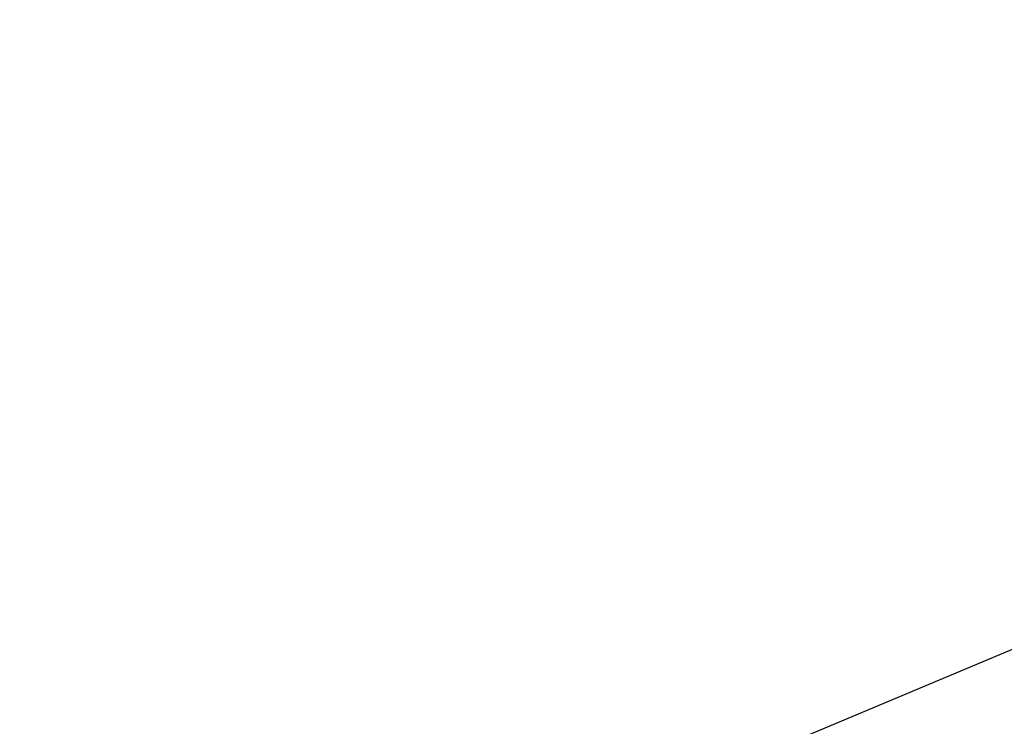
# Model space of a CAD drawing. Extents: x 0 to 901, y 0 to 72.
# Tile 146 of 256: x 448.84811 to 448.8516, y 61.26743 to 61.26993. Entities that reach past the tile are written whole.
import ezdxf

# ---------------------------------------------------------------- set-up
doc = ezdxf.new("R2010")
doc.units = 0
doc.header["$LTSCALE"] = 25.4
doc.layers.get('0').update_dxf_attribs({"color": 13, "linetype": 'CONTINUOUS'})

# ---------------------------------------------------------------- blocks, each defined once
blk = doc.blocks.new('PIN-LED-M-8128_STL')
at = {"color": 0}
blk.add_line((11.0984335, 453.3170471, 4.4849648), (10.9520588, 453.6665039, 4.2662148), dxfattribs=at)
blk.add_line((11.0984335, 453.3170471, 4.4849648), (10.9520588, 453.6665039, 4.2662148), dxfattribs=at)
mesh = blk.add_polyface(dxfattribs=at)
corners = [(11.203413, 453.3647156, 60.6846046), (11.107358, 453.7418518, 60.9087486), (11.0366411, 453.7049255, 60.9033546)]
mesh.append_faces([[corners[k] for k in face] for face in [(0, 1, 2)]], dxfattribs={"color": 0})
mesh = blk.add_polyface(dxfattribs=at)
corners = [(11.253458, 453.3901367, 5.894793), (11.1945381, 453.3603821, 5.8909788), (11.0769625, 453.7254028, 5.676043)]
mesh.append_faces([[corners[k] for k in face] for face in [(0, 1, 2)]], dxfattribs={"color": 0})
mesh = blk.add_polyface(dxfattribs=at)
corners = [(11.2021456, 453.3640747, 0.9914658), (10.947278, 453.6645203, 0.7658517), (11.0444956, 453.7088013, 0.7734238)]
mesh.append_faces([[corners[k] for k in face] for face in [(0, 1, 2)]], dxfattribs={"color": 0})
mesh = blk.add_polyface(dxfattribs=at)
corners = [(11.3094292, 453.4207764, 0.998511), (11.2021456, 453.3640747, 0.9914658), (11.0444956, 453.7088013, 0.7734238)]
mesh.append_faces([[corners[k] for k in face] for face in [(0, 1, 2)]], dxfattribs={"color": 0})
mesh = blk.add_polyface(dxfattribs=at)
corners = [(11.0776215, 453.3084717, 63.4769058), (10.929142, 453.657135, 63.6951866), (10.9646692, 453.2666931, 63.4700203)]
mesh.append_faces([[corners[k] for k in face] for face in [(0, 1, 2)]], dxfattribs={"color": 0})

msp = doc.modelspace()

# ---------------------------------------------------------------- block references
at = {"color": 250, "rotation": 270}
msp.add_blockref('PIN-LED-M-8128_STL', (-4.5156512, 72.3450928, -0.2648032), dxfattribs=at)

doc.saveas('drawing.dxf')
